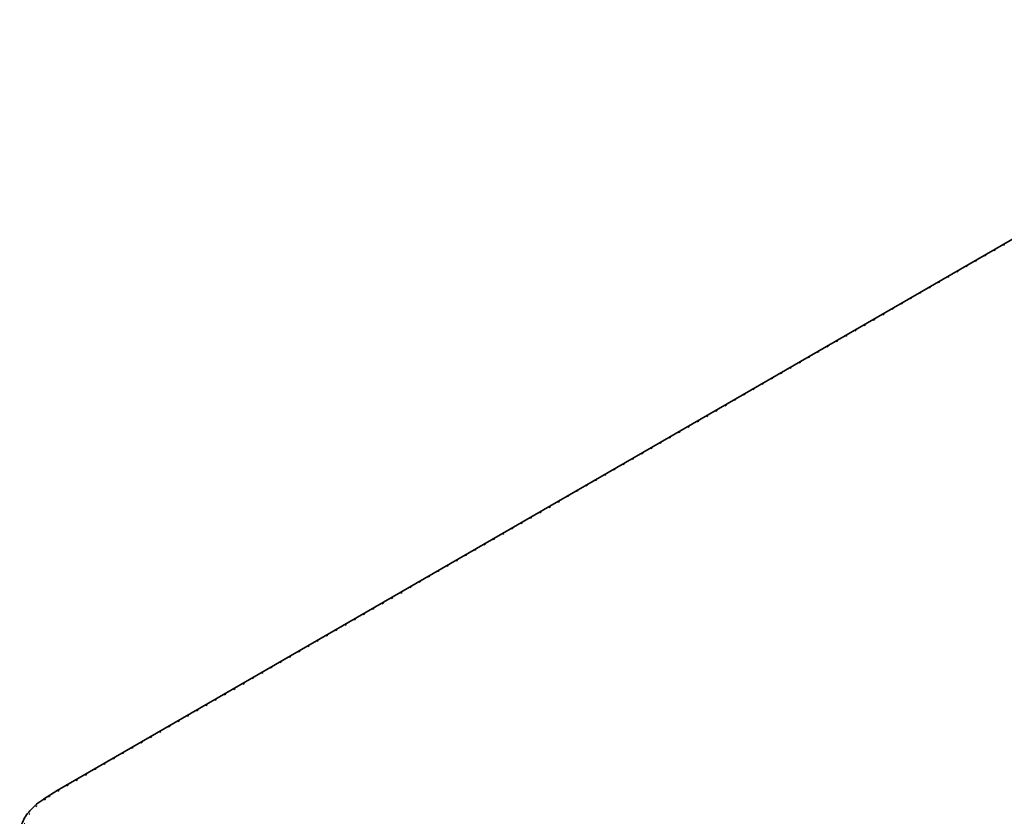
# Model space of a CAD drawing. Header units: millimetres. Extents: x 0 to 1118, y 0 to 864.
# Tile 91 of 250: x 114 to 182, y 727 to 782. Entities that reach past the tile are written whole.
import ezdxf

# ---------------------------------------------------------------- set-up
doc = ezdxf.new("R2010")
doc.units = ezdxf.units.MM
doc.linetypes.add('DOT2', pattern=[0.635, 0, -0.635])

msp = doc.modelspace()

# ---------------------------------------------------------------- linework, layer by layer
at = {"color": 7, "linetype": 'Continuous', "lineweight": 35}
for p, q in [((208.344, 782.03), (116.688, 729.119)), ((116.685, 729.117), (115.753, 728.519)), ((115.753, 728.519), (115.756, 728.521))]:
    msp.add_line(p, q, dxfattribs=at)
at = {"color": 7, "linetype": 'DOT2', "lineweight": 18}
for p, q in [((208.469, 782.018), (116.817, 729.108)), ((116.817, 729.108), (115.888, 728.513))]:
    msp.add_line(p, q, dxfattribs=at)
msp.add_arc((115.815, 728.4), 0.135, 57.05098, 115.86054, dxfattribs=at)
at = {"color": 7, "linetype": 'Continuous', "lineweight": 35}
msp.add_ellipse((116.817, 728.904), major_axis=(-0.13, 0.214), ratio=0.592292, start_param=5.484075, end_param=6.296979, dxfattribs=at)
msp.add_open_spline([(115.761, 728.515), (115.669, 728.457), (115.415, 728.299), (115.067, 728.002), (114.716, 727.633), (114.438, 727.239), (114.241, 726.826), (114.129, 726.459), (114.115, 726.229), (114.11, 726.142)], degree=3, knots=[0, 0, 0, 0, 0.092721, 0.25516, 0.41855, 0.582206, 0.74336, 0.90267, 1, 1, 1, 1], dxfattribs=at)
at = {"color": 7, "linetype": 'DOT2', "lineweight": 18}
msp.add_open_spline([(115.888, 728.513), (115.794, 728.45), (115.48, 728.24), (115.037, 727.84), (114.631, 727.304), (114.391, 726.736), (114.316, 726.152), (114.415, 725.57), (114.681, 725.006), (115.101, 724.472), (115.502, 724.159), (115.702, 724.003)], degree=3, knots=[0, 0, 0, 0, 0.050704, 0.169482, 0.288258, 0.406876, 0.525492, 0.64412, 0.762747, 0.881373, 1, 1, 1, 1], dxfattribs=at)

doc.saveas('drawing.dxf')
